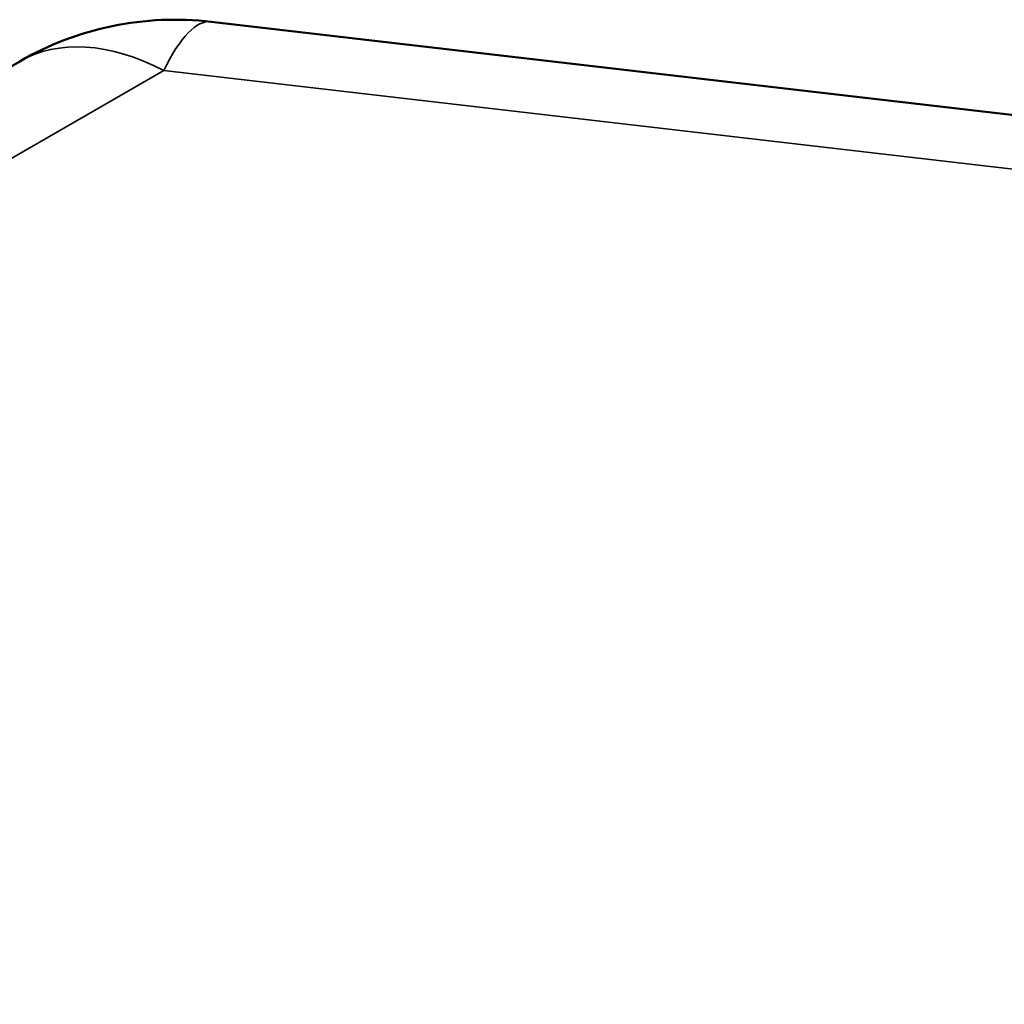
# Model space of a CAD drawing. Header units: millimetres. Extents: x 0 to 2100, y 0 to 1485.
# Tile 117 of 256: x 1727.79 to 1732.54, y 1119.12 to 1123.87. Entities that reach past the tile are written whole.
import ezdxf

# ---------------------------------------------------------------- set-up
doc = ezdxf.new("R2010")
doc.units = ezdxf.units.MM
doc.header["$LTSCALE"] = 5
doc.layers.add('Sichtbar (ISO)', color=7, linetype='Continuous', lineweight=50)
doc.layers.add('Sichtbar schmal (ISO)', color=7, linetype='Continuous', lineweight=35)

msp = doc.modelspace()

# ---------------------------------------------------------------- linework, layer by layer
at = {"layer": 'Sichtbar (ISO)'}
for p, q in [((1735.8898, 1123.0246), (1728.7138, 1123.8594)), ((1727.7904, 1123.6685), (1719.3553, 1118.7985))]:
    msp.add_line(p, q, dxfattribs=at)
msp.add_arc((1728.5404, 1122.3695), 1.5, 83.3643, 120, dxfattribs=at)
at = {"layer": 'Sichtbar schmal (ISO)'}
for p, q in [((1728.4849, 1123.6246), (1720.0498, 1118.7546)), ((1735.661, 1122.7897), (1728.4849, 1123.6246))]:
    msp.add_line(p, q, dxfattribs=at)
for major_axis, ratio, start_param, end_param in [((0.1733, 1.49), 0.237284, 0, 0.597292), ((-0.75, 1.299), 0.57735, 5.550147, 6.283185)]:
    msp.add_ellipse((1728.5404, 1122.3695), major_axis=major_axis, ratio=ratio, start_param=start_param, end_param=end_param, dxfattribs=at)

doc.saveas('drawing.dxf')
